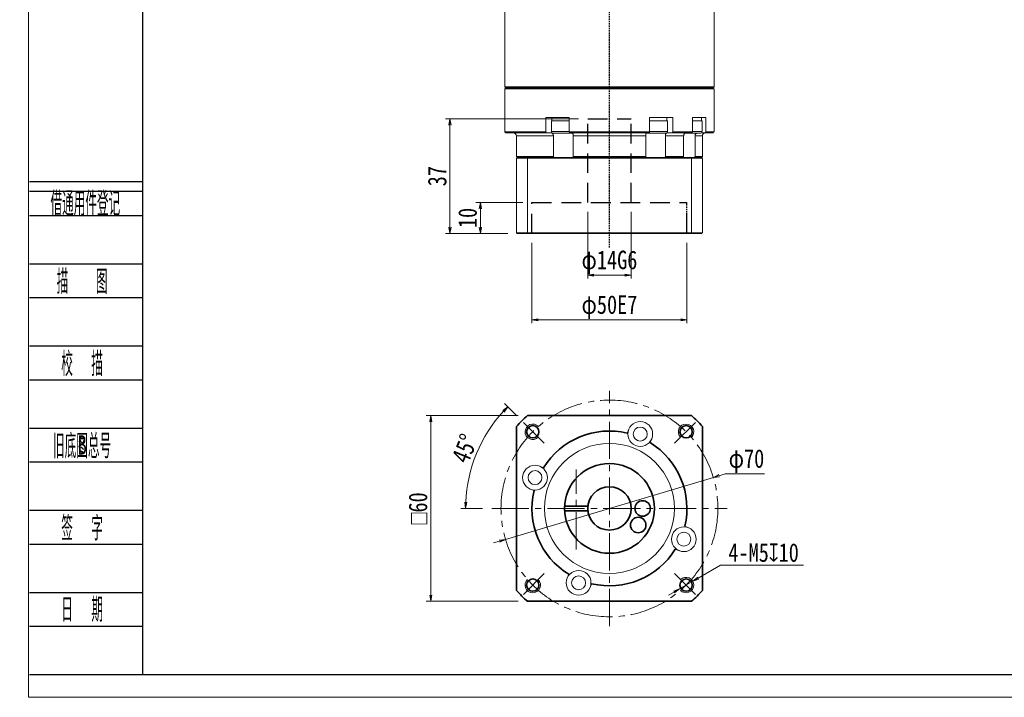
# Model space of a CAD drawing. Header units: millimetres. Extents: x -39 to 592, y -20 to 418.
# Tile 1 of 4: x -39 to 279, y -20 to 199. Entities that reach past the tile are written whole.
import ezdxf
from ezdxf.enums import TextEntityAlignment as Align

# ---------------------------------------------------------------- set-up
doc = ezdxf.new("R2010")
doc.units = ezdxf.units.MM
for name, pattern in [('DASHED', [0.75, 0.5, -0.25]), ('DASHED2', [9.525, 6.35, -3.175]), ('点画线', [18, 12, -2, 2, -2])]:
    doc.linetypes.add(name, pattern=pattern)
for name, color, linetype in [('2细线层', 4, 'Continuous'), ('4虚线层', 6, 'DASHED2'), ('6文字层', 3, 'Continuous')]:
    doc.layers.add(name, color=color, linetype=linetype)
for name, color, linetype, lineweight in [('EB0_1', 7, 'Continuous', 35), ('中心线层', 1, '点画线', 18), ('图框_外框线', 7, 'Continuous', 18), ('尺寸线层', 3, 'Continuous', 18), ('粗实线层', 7, 'Continuous', 35), ('细实线层', 7, 'Continuous', 18)]:
    doc.layers.add(name, color=color, linetype=linetype, lineweight=lineweight)
doc.styles.add('PC_TEXTSTYLE', font='ISOCP.SHX', dxfattribs={"width": 0.707, "bigfont": 'GBCBIG.SHX'})
doc.styles.get("Standard").update_dxf_attribs({"font": 'SimSun.ttf'})
doc.styles.add('宋体', font='SimSun.ttf', dxfattribs={"width": 0.8})
doc.dimstyles.new('A水平标注$0', dxfattribs={"dimtxt": 3.5, "dimasz": 2, "dimexe": 1.5, "dimexo": 3, "dimgap": 1.1, "dimtad": 1, "dimtoh": 1, "dimdec": 4, "dimdsep": 46, "dimtxsty": '宋体', "dimblk": 'OPEN', "dimcen": 3, "dimclrd": 3, "dimclre": 3, "dimclrt": 6, "dimadec": 0, "dimazin": 0, "dimtm": 1e-09, "dimtfac": 1, "dimtdec": 4, "dimtix": 1, "dimtmove": 0, "dimatfit": 3, "dimldrblk": 'OPEN', "dimfxl": 0, "dimlwd": 13, "dimlwe": 13, "dimarcsym": 0})
doc.dimstyles.new('D直径标注φ25', dxfattribs={"dimtxt": 3.5, "dimasz": 2, "dimexe": 1, "dimexo": 3, "dimtad": 1, "dimtoh": 1, "dimdec": 1, "dimdsep": 46, "dimtxsty": '宋体', "dimblk": 'OPEN', "dimcen": 3, "dimclrd": 3, "dimclre": 3, "dimclrt": 130, "dimadec": 0, "dimazin": 0, "dimtm": 1e-09, "dimtfac": 1, "dimtdec": 1, "dimtmove": 0, "dimatfit": 0, "dimldrblk": 'OPEN', "dimfxl": 0, "dimlwd": 13, "dimlwe": 13, "dimarcsym": 0})
doc.dimstyles.new('螺孔(M8-7H)', dxfattribs={"dimtxt": 3.5, "dimasz": 2, "dimexe": 1.25, "dimexo": 3, "dimtad": 1, "dimtoh": 1, "dimdec": 4, "dimdsep": 46, "dimtxsty": '宋体', "dimblk": 'OPEN', "dimcen": 3, "dimclrd": 3, "dimclre": 3, "dimclrt": 2, "dimadec": 0, "dimazin": 0, "dimtm": 1e-09, "dimtfac": 1, "dimtdec": 4, "dimtmove": 0, "dimatfit": 3, "dimldrblk": 'OPEN', "dimfxl": 0, "dimlwd": 9, "dimlwe": 9, "dimarcsym": 0})

# ---------------------------------------------------------------- blocks, each defined once
blk = doc.blocks.new('_Open')
at = {"color": 0, "linetype": 'ByBlock', "lineweight": -2}
for p, q in [((-1, 0.17), (0, 0)), ((-1, -0.17), (0, 0)), ((0, 0), (-1, 0))]:
    blk.add_line(p, q, dxfattribs=at)
blk = doc.blocks.new('*D8')
at = {"layer": 'Defpoints', "color": 0, "transparency": 16777216}
for p in [(124.72, 71.24), (93.53, 11.24), (124.72, 11.24)]:
    blk.add_point(p, dxfattribs=at)
at = {"layer": '尺寸线层', "color": 3, "lineweight": 13, "transparency": 16777216}
for p, q in [((121.72, 71.24), (92.03, 71.24)), ((93.53, 69.24), (93.53, 13.24)), ((121.72, 11.24), (92.03, 11.24))]:
    blk.add_line(p, q, dxfattribs=at)
at = {"layer": '尺寸线层', "color": 3, "lineweight": 13, "transparency": 16777216, "xscale": 2, "yscale": 2, "zscale": 2}
for p, rotation in [((93.53, 71.24), 90), ((93.53, 11.24), 270)]:
    blk.add_blockref('_Open', p, dxfattribs=dict(at, rotation=rotation))
at = {"layer": '尺寸线层', "color": 6, "transparency": 16777216, "insert": (89.4, 41.24), "char_height": 6, "attachment_point": 5, "rotation": 90, "style": '宋体', "bg_fill": 3, "box_fill_scale": 1.1, "bg_fill_color": 256, "bg_fill_true_color": 13158600, "bg_fill_transparency": 0}
blk.add_mtext('{\\famgdt|b0|i0|c0|p0;o}{60}', dxfattribs=at)
blk = doc.blocks.new('*D9')
at = {"layer": 'Defpoints', "color": 0, "transparency": 16777216}
for p in [(123.4, 69.02), (110.97, 64.45), (130.13, 62.28), (113.17, 41.24), (189.17, 41.24)]:
    blk.add_point(p, dxfattribs=at)
at = {"layer": '尺寸线层', "color": 3, "lineweight": 13, "transparency": 16777216}
for p, q in [((121.27, 71.14), (117.29, 75.13)), ((110.17, 41.24), (103.25, 41.24))]:
    blk.add_line(p, q, dxfattribs=at)
blk.add_arc((151.17, 41.24), 46.42, 137.4688, 177.5312, dxfattribs=at)
at = {"layer": '尺寸线层', "color": 3, "lineweight": 13, "transparency": 16777216, "xscale": 2, "yscale": 2, "zscale": 2}
for p, rotation in [((118.35, 74.06), 46.23442076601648), ((104.75, 41.24), 268.7655792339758)]:
    blk.add_blockref('_Open', p, dxfattribs=dict(at, rotation=rotation))
at = {"layer": '尺寸线层', "color": 6, "transparency": 16777216, "insert": (104.5, 60.57), "char_height": 6, "attachment_point": 5, "rotation": 67.5, "style": '宋体', "bg_fill": 3, "box_fill_scale": 1.1, "bg_fill_color": 256, "bg_fill_true_color": 13158600, "bg_fill_transparency": 0}
blk.add_mtext('45°', dxfattribs=at)
blk = doc.blocks.new('*D10')
at = {"color": 3, "lineweight": 13, "transparency": 16777216}
for p, q in [((117.63, 31.23), (184.71, 51.25)), ((186.63, 51.82), (188.54, 52.39)), ((188.54, 52.39), (201.26, 52.39)), ((115.72, 30.66), (113.8, 30.09))]:
    blk.add_line(p, q, dxfattribs=at)
at = {"layer": 'Defpoints', "color": 0, "transparency": 16777216}
for p in [(184.71, 51.25), (117.63, 31.23)]:
    blk.add_point(p, dxfattribs=at)
at = {"color": 3, "lineweight": 13, "transparency": 16777216, "xscale": 2, "yscale": 2, "zscale": 2}
for p, rotation in [((184.71, 51.25), 196.6144069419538), ((117.63, 31.23), 16.61440694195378)]:
    blk.add_blockref('_Open', p, dxfattribs=dict(at, rotation=rotation))
at = {"color": 130, "transparency": 16777216, "insert": (195.4, 56.53), "char_height": 6, "attachment_point": 5, "style": '宋体'}
blk.add_mtext('φ70', dxfattribs=at)
blk = doc.blocks.new('*D41')
at = {"color": 3, "lineweight": 9, "transparency": 16777216}
for p, q in [((187.05, 22.89), (179.82, 18.74)), ((213.81, 22.89), (187.05, 22.89)), ((173.75, 15.25), (178.09, 17.74)), ((172.02, 14.25), (170.29, 13.25))]:
    blk.add_line(p, q, dxfattribs=at)
at = {"layer": 'Defpoints', "color": 0, "transparency": 16777216}
for p in [(178.09, 17.74), (173.75, 15.25)]:
    blk.add_point(p, dxfattribs=at)
at = {"color": 3, "lineweight": 9, "transparency": 16777216, "xscale": 2, "yscale": 2, "zscale": 2}
for p, rotation in [((178.09, 17.74), 209.896183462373), ((173.75, 15.25), 29.89618346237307)]:
    blk.add_blockref('_Open', p, dxfattribs=dict(at, rotation=rotation))
at = {"color": 2, "transparency": 16777216, "insert": (200.93, 26.95), "char_height": 6, "attachment_point": 5, "style": '宋体'}
blk.add_mtext('4-M5{\\famgdt|b0|i0|c0|p0;x}{10}', dxfattribs=at)
blk = doc.blocks.new('*D42')
at = {"color": 3, "lineweight": 13, "transparency": 16777216}
for p, q in [((126.17, 127.04), (126.17, 101.11)), ((176.17, 127.04), (176.17, 101.11)), ((128.17, 102.11), (174.17, 102.11))]:
    blk.add_line(p, q, dxfattribs=at)
at = {"layer": 'Defpoints', "color": 0, "transparency": 16777216}
for p in [(126.17, 130.04), (176.17, 130.04), (176.17, 102.11)]:
    blk.add_point(p, dxfattribs=at)
at = {"color": 3, "lineweight": 13, "transparency": 16777216, "xscale": 2, "yscale": 2, "zscale": 2, "rotation": 180}
blk.add_blockref('_Open', (126.17, 102.11), dxfattribs=at)
at = {"color": 3, "lineweight": 13, "transparency": 16777216, "xscale": 2, "yscale": 2, "zscale": 2}
blk.add_blockref('_Open', (176.17, 102.11), dxfattribs=at)
at = {"color": 130, "transparency": 16777216, "insert": (151.17, 106.25), "char_height": 6, "attachment_point": 5, "style": '宋体'}
blk.add_mtext('φ50E7', dxfattribs=at)
blk = doc.blocks.new('*D43')
at = {"color": 3, "lineweight": 13, "transparency": 16777216}
for p, q in [((144.17, 137.04), (144.17, 115.54)), ((158.17, 137.04), (158.17, 115.54)), ((146.17, 116.54), (156.17, 116.54))]:
    blk.add_line(p, q, dxfattribs=at)
at = {"layer": 'Defpoints', "color": 0, "transparency": 16777216}
for p in [(144.17, 140.04), (158.17, 140.04), (158.17, 116.54)]:
    blk.add_point(p, dxfattribs=at)
at = {"color": 3, "lineweight": 13, "transparency": 16777216, "xscale": 2, "yscale": 2, "zscale": 2, "rotation": 180}
blk.add_blockref('_Open', (144.17, 116.54), dxfattribs=at)
at = {"color": 3, "lineweight": 13, "transparency": 16777216, "xscale": 2, "yscale": 2, "zscale": 2}
blk.add_blockref('_Open', (158.17, 116.54), dxfattribs=at)
at = {"color": 130, "transparency": 16777216, "insert": (151.17, 120.68), "char_height": 6, "attachment_point": 5, "style": '宋体'}
blk.add_mtext('φ14G6', dxfattribs=at)
blk = doc.blocks.new('*D44')
at = {"layer": 'Defpoints', "color": 0, "transparency": 16777216}
for p in [(126.17, 140.04), (109.52, 130.04), (121.37, 130.04)]:
    blk.add_point(p, dxfattribs=at)
at = {"layer": '尺寸线层', "color": 3, "lineweight": 13, "transparency": 16777216}
for p, q in [((123.17, 140.04), (108.02, 140.04)), ((109.52, 138.04), (109.52, 132.04)), ((118.37, 130.04), (108.02, 130.04))]:
    blk.add_line(p, q, dxfattribs=at)
at = {"layer": '尺寸线层', "color": 3, "lineweight": 13, "transparency": 16777216, "xscale": 2, "yscale": 2, "zscale": 2}
for p, rotation in [((109.52, 140.04), 90), ((109.52, 130.04), 270)]:
    blk.add_blockref('_Open', p, dxfattribs=dict(at, rotation=rotation))
at = {"layer": '尺寸线层', "color": 6, "transparency": 16777216, "insert": (105.42, 135.04), "char_height": 6, "attachment_point": 5, "rotation": 90, "style": '宋体', "bg_fill": 3, "box_fill_scale": 1.1, "bg_fill_color": 256, "bg_fill_true_color": 13158600, "bg_fill_transparency": 0}
blk.add_mtext('10', dxfattribs=at)
blk = doc.blocks.new('*D45')
at = {"layer": 'Defpoints', "color": 0, "transparency": 16777216}
for p in [(144.17, 167.04), (99.71, 130.04), (121.37, 130.04)]:
    blk.add_point(p, dxfattribs=at)
at = {"layer": '尺寸线层', "color": 3, "lineweight": 13, "transparency": 16777216}
for p, q in [((141.17, 167.04), (98.21, 167.04)), ((99.71, 165.04), (99.71, 132.04)), ((118.37, 130.04), (98.21, 130.04))]:
    blk.add_line(p, q, dxfattribs=at)
at = {"layer": '尺寸线层', "color": 3, "lineweight": 13, "transparency": 16777216, "xscale": 2, "yscale": 2, "zscale": 2}
for p, rotation in [((99.71, 167.04), 90), ((99.71, 130.04), 270)]:
    blk.add_blockref('_Open', p, dxfattribs=dict(at, rotation=rotation))
at = {"layer": '尺寸线层', "color": 6, "transparency": 16777216, "insert": (95.61, 148.54), "char_height": 6, "attachment_point": 5, "rotation": 90, "style": '宋体', "bg_fill": 3, "box_fill_scale": 1.1, "bg_fill_color": 256, "bg_fill_true_color": 13158600, "bg_fill_transparency": 0}
blk.add_mtext('37', dxfattribs=at)

msp = doc.modelspace()

# ---------------------------------------------------------------- linework, layer by layer
at = {"color": 1, "linetype": 'DASHED'}
for p, q in [((151.17287, 125.48962), (151.17287, 244.04132)), ((176.17287, 130.04132), (176.17287, 140.04132)), ((176.17287, 130.04132), (176.17287, 140.04132))]:
    msp.add_line(p, q, dxfattribs=at)
at = {"color": 7, "linetype": 'Continuous', "lineweight": 15}
for p, q in [((184.92287, 177.34132), (117.42287, 177.34132)), ((117.42287, 176.74132), (151.17287, 176.74132)), ((117.72287, 177.04132), (184.62287, 177.04132)), ((151.17287, 177.04132), (117.72287, 177.04132)), ((184.62287, 177.04132), (151.17287, 177.04132)), ((151.17287, 176.74132), (184.92287, 176.74132)), ((130.68608, 167.54132), (130.68608, 162.84132)), ((130.68608, 167.54132), (133.77924, 167.54132)), ((135.92287, 166.44132), (132.42287, 166.44132)), ((134.82188, 167.54132), (133.77924, 167.54132)), ((134.82188, 167.54132), (138.1888, 167.54132)), ((138.1888, 166.44132), (135.92287, 166.44132)), ((138.1888, 162.84132), (138.1888, 167.54132)), ((164.15695, 167.54132), (164.15695, 162.84132)), ((164.15695, 167.54132), (167.52387, 167.54132)), ((169.45396, 166.44132), (164.15695, 166.44132)), ((168.56651, 167.54132), (167.52387, 167.54132)), ((168.56651, 167.54132), (171.65966, 167.54132)), ((169.92287, 166.44132), (169.45396, 166.44132)), ((171.65966, 162.84132), (171.65966, 167.54132)), ((177.99365, 167.54132), (177.99365, 162.84132)), ((177.99365, 167.54132), (180.0956, 167.54132)), ((181.08665, 166.44132), (177.99365, 166.44132)), ((180.69757, 167.54132), (180.0956, 167.54132)), ((180.69757, 167.54132), (182.32534, 167.54132)), ((182.32534, 162.84132), (182.32534, 167.54132)), ((130.68608, 162.84132), (117.42287, 162.84132)), ((117.72287, 162.54132), (130.87912, 162.54132)), ((130.87912, 162.54132), (132.45577, 162.54132)), ((135.92287, 162.94132), (132.42287, 162.94132)), ((132.92287, 162.44132), (135.92287, 162.44132)), ((133.05021, 162.44132), (133.05021, 161.92471)), ((138.1888, 162.94132), (135.92287, 162.94132)), ((135.92287, 162.44132), (138.92287, 162.44132)), ((164.15695, 162.84132), (138.1888, 162.84132)), ((138.29151, 162.54132), (164.05424, 162.54132)), ((163.42287, 162.44132), (169.02095, 162.44132)), ((169.45396, 162.94132), (164.15695, 162.94132)), ((169.02095, 162.44132), (169.42287, 162.44132)), ((169.29554, 162.44132), (169.29554, 161.92471)), ((169.92287, 162.94132), (169.45396, 162.94132)), ((169.88998, 162.54132), (171.46662, 162.54132)), ((171.46662, 162.54132), (177.76359, 162.54132)), ((177.99365, 162.84132), (171.65966, 162.84132)), ((175.53164, 162.44132), (180.58665, 162.44132)), ((181.08665, 162.94132), (177.99365, 162.94132)), ((178.86922, 162.44132), (178.86922, 161.92471)), ((180.88665, 162.54132), (182.04314, 162.54132)), ((182.04314, 162.54132), (184.62287, 162.54132)), ((184.92287, 162.84132), (182.32534, 162.84132)), ((121.17287, 161.54132), (133.10001, 161.54132)), ((133.10001, 161.54132), (133.10001, 154.84132)), ((139.47217, 161.54132), (162.87358, 161.54132)), ((139.47217, 154.84132), (139.47217, 161.54132)), ((162.87358, 161.54132), (162.87358, 154.84132)), ((169.24573, 154.84132), (169.24573, 161.54132)), ((169.24573, 161.54132), (175.11805, 161.54132)), ((175.11805, 161.54132), (175.11805, 154.84132)), ((178.79702, 154.84132), (178.79702, 161.54132)), ((178.79702, 161.54132), (181.17287, 161.54132)), ((133.10001, 154.84132), (121.17287, 154.84132)), ((121.17287, 154.34132), (124.71536, 154.34132)), ((121.17287, 154.34132), (121.17287, 130.24132)), ((124.79106, 154.54132), (121.37287, 154.54132)), ((124.71536, 154.34132), (124.71536, 130.24132)), ((124.71536, 154.34132), (177.63039, 154.34132)), ((177.55469, 154.54132), (124.79106, 154.54132)), ((162.87358, 154.84132), (139.47217, 154.84132)), ((175.11805, 154.84132), (169.24573, 154.84132)), ((180.97287, 154.54132), (177.55469, 154.54132)), ((177.63039, 154.34132), (181.17287, 154.34132)), ((177.63039, 154.34132), (177.63039, 130.24132)), ((181.17287, 154.84132), (178.79702, 154.84132)), ((181.17287, 154.34132), (181.17287, 130.24132)), ((124.71536, 130.24132), (121.17287, 130.24132)), ((121.37287, 130.04132), (124.79106, 130.04132)), ((177.63039, 130.24132), (124.71536, 130.24132)), ((124.79106, 130.04132), (177.55469, 130.04132)), ((177.55469, 130.04132), (180.97287, 130.04132)), ((181.17287, 130.24132), (177.63039, 130.24132))]:
    msp.add_line(p, q, dxfattribs=at)
for centre, radius, start, end in [((120.17287, 161.54132), 1, 0, 90), ((132.92287, 162.94132), 0.5, 180, 270), ((138.92287, 162.94132), 0.5, 270, 302.4574441), ((163.42287, 162.94132), 0.5, 241.6040712, 270), ((169.42287, 162.94132), 0.5, 270, 0), ((180.58665, 162.94132), 0.5, 270, 0), ((182.17287, 161.54132), 1, 90, 180)]:
    msp.add_arc(centre, radius, start, end, dxfattribs=at)
for points in [[(117.42287, 177.34132), (117.42287, 205.74132)], [(184.92287, 205.74132), (184.92287, 177.34132)], [(117.72287, 177.04132), (117.42287, 177.34132)], [(117.42287, 176.74132), (117.72287, 177.04132)], [(117.42287, 162.84132), (117.42287, 176.74132)], [(184.92287, 177.34132), (184.62287, 177.04132)], [(184.62287, 177.04132), (184.92287, 176.74132)], [(184.92287, 176.74132), (184.92287, 162.84132)], [(132.42287, 162.94132), (132.42287, 166.44132)], [(132.62287, 166.44132), (132.62287, 167.54132)], [(169.72287, 167.54132), (169.72287, 166.44132)], [(169.92287, 166.44132), (169.92287, 162.94132)], [(180.88665, 167.54132), (180.88665, 166.44132)], [(181.08665, 166.44132), (181.08665, 162.94132)], [(117.72287, 162.54132), (117.42287, 162.84132)], [(130.87912, 162.54132), (130.68608, 162.84132)], [(138.1888, 162.84132), (138.29151, 162.54132)], [(164.05424, 162.54132), (164.15695, 162.84132)], [(171.65966, 162.84132), (171.46662, 162.54132)], [(177.76359, 162.54132), (177.99365, 162.84132)], [(182.32534, 162.84132), (182.04314, 162.54132)], [(184.92287, 162.84132), (184.62287, 162.54132)], [(121.17287, 154.84132), (121.17287, 161.54132)], [(133.05021, 161.92471), (133.10001, 161.54132)], [(139.47217, 161.54132), (139.44672, 161.92471)], [(162.89903, 161.92471), (162.87358, 161.54132)], [(169.24573, 161.54132), (169.29554, 161.92471)], [(175.1762, 161.92471), (175.11805, 161.54132)], [(178.79702, 161.54132), (178.86922, 161.92471)], [(181.17287, 161.54132), (181.17287, 154.84132)], [(121.47287, 154.54132), (121.17287, 154.84132)], [(121.17287, 154.34132), (121.37287, 154.54132)], [(124.71536, 154.34132), (124.79106, 154.54132)], [(133.30775, 154.54132), (133.10001, 154.84132)], [(139.47217, 154.84132), (139.55804, 154.54132)], [(162.78771, 154.54132), (162.87358, 154.84132)], [(169.24573, 154.84132), (169.038, 154.54132)], [(174.89897, 154.54132), (175.11805, 154.84132)], [(177.63039, 154.34132), (177.55469, 154.54132)], [(178.79702, 154.84132), (178.50757, 154.54132)], [(181.17287, 154.84132), (180.87287, 154.54132)], [(180.97287, 154.54132), (181.17287, 154.34132)], [(121.37287, 130.04132), (121.17287, 130.24132)], [(124.79106, 130.04132), (124.71536, 130.24132)], [(177.55469, 130.04132), (177.63039, 130.24132)], [(181.17287, 130.24132), (180.97287, 130.04132)]]:
    msp.add_open_spline(points, degree=1, dxfattribs=at)
for points, knots in [([(132.45577, 162.54132), (132.4804, 162.53997), (132.57715, 162.53466), (132.74283, 162.45716), (132.92163, 162.25864), (133.01314, 162.05754), (133.04601, 161.93973), (133.05021, 161.92471)], [0, 0, 0, 0, 0.0898846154, 0.3530449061, 0.6161572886, 0.8790264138, 0.9174460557, 0.9174460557, 0.9174460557, 0.9174460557]), ([(139.44672, 161.92471), (139.42849, 162.02423), (139.39201, 162.22344), (139.29836, 162.43263), (139.20672, 162.53022), (139.14939, 162.53857), (139.13043, 162.54132)], [0, 0, 0, 0, 0.2094481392, 0.4192300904, 0.6292069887, 0.7329719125, 0.7329719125, 0.7329719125, 0.7329719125]), ([(163.21532, 162.54132), (163.20221, 162.53997), (163.15073, 162.53466), (163.06258, 162.45716), (162.96744, 162.25864), (162.91875, 162.05754), (162.90126, 161.93973), (162.89903, 161.92471)], [0, 0, 0, 0, 0.0718302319, 0.2821316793, 0.4923948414, 0.7024636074, 0.7331662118, 0.7331662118, 0.7331662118, 0.7331662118]), ([(169.29554, 161.92471), (169.32978, 162.0242), (169.39833, 162.22337), (169.57429, 162.43257), (169.74655, 162.53021), (169.85431, 162.53856), (169.88998, 162.54132)], [0, 0, 0, 0, 0.2619701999, 0.5244550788, 0.7871838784, 0.9171158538, 0.9171158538, 0.9171158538, 0.9171158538]), ([(175.88461, 162.54132), (175.85526, 162.53997), (175.73996, 162.53466), (175.54252, 162.45716), (175.32943, 162.25864), (175.22037, 162.05754), (175.18119, 161.93973), (175.1762, 161.92471)], [0, 0, 0, 0, 0.098305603, 0.386120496, 0.673882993, 0.961379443, 1.003398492, 1.003398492, 1.003398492, 1.003398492]), ([(178.86922, 161.92471), (178.91986, 162.02247), (179.02123, 162.21814), (179.20515, 162.39236), (179.32749, 162.43388), (179.34942, 162.44132)], [0, 0, 0, 0, 0.3267769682, 0.6540747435, 0.7255650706, 0.7255650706, 0.7255650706, 0.7255650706])]:
    msp.add_open_spline(points, degree=3, knots=knots, dxfattribs=at)
at = {"layer": '2细线层'}
for p, q in [((-36.05171, 146.80722), (0.48833, 146.80722)), ((-36.05171, 143.68569), (0.48833, 143.68569)), ((-36.05171, 135.88186), (0.48833, 135.88186)), ((-36.05171, 120.2742), (0.48833, 120.2742)), ((-36.05171, 109.34883), (0.48833, 109.34883)), ((-36.05171, 93.74117), (0.48833, 93.74117)), ((-36.05171, 82.81581), (0.48833, 82.81581)), ((-36.05171, 67.20815), (0.48833, 67.20815)), ((-36.05171, 56.28278), (0.48833, 56.28278)), ((-36.05171, 40.67512), (0.48833, 40.67512)), ((-36.05171, 29.74976), (0.48833, 29.74976)), ((-36.05171, 14.1421), (0.48833, 14.1421)), ((-36.05171, 3.21673), (0.48833, 3.21673)), ((-36.05171, -12.39093), (0.48833, -12.39093))]:
    msp.add_line(p, q, dxfattribs=at)
at = {"layer": '4虚线层', "color": 6}
for p, q in [((144.17287, 167.04132), (158.17287, 167.04132)), ((144.17287, 140.04132), (144.17287, 167.04132)), ((158.17287, 140.04132), (158.17287, 167.04132)), ((126.17287, 140.04132), (176.17287, 140.04132)), ((126.17287, 130.04132), (126.17287, 140.04132)), ((176.17287, 130.04132), (176.17287, 140.04132))]:
    msp.add_line(p, q, dxfattribs=at)
at = {"layer": 'EB0_1', "linetype": 'Continuous', "lineweight": 35}
for p, q in [((177.63039, 71.24169), (124.71536, 71.24169)), ((121.17287, 67.6992), (121.17287, 14.78418)), ((181.17287, 14.78418), (181.17287, 67.6992)), ((124.71536, 11.24169), (177.63039, 11.24169))]:
    msp.add_line(p, q, dxfattribs=at)
at = {"layer": 'EB0_1'}
for p, q in [((136.69228, 41.99169), (144.21317, 41.99169)), ((136.69228, 40.49169), (144.21317, 40.49169))]:
    msp.add_line(p, q, dxfattribs=at)
for centre, radius in [((151.17287, 41.24169), 14.5), ((151.17287, 41.24169), 7), ((161.89302, 41.24169), 2.5), ((160.45679, 35.88161), 2.5)]:
    msp.add_circle(centre, radius, dxfattribs=at)
for radius, start, end in [(40, 131.4096221, 138.5903779), (40, 41.4096221, 48.5903779), (25, 76.7068962, 148.2931038), (25, 346.7068962, 58.2931038), (25, 166.7068962, 238.2931038), (25, 256.7068962, 328.2931038), (40, 221.4096221, 228.5903779), (40, 311.4096221, 318.5903779)]:
    msp.add_arc((151.17287, 41.24169), radius, start, end, dxfattribs=at)
at = {"layer": '中心线层'}
for p, q in [((151.17287, 3.24169), (151.17287, 79.24169)), ((140.45273, 27.99169), (140.45273, 53.81169)), ((113.17287, 41.24169), (189.17287, 41.24169))]:
    msp.add_line(p, q, dxfattribs=at)
at = {"layer": '中心线层', "linetype": '点画线', "lineweight": 18}
for p, q in [((130.13299, 62.28157), (123.39615, 69.01841)), ((172.21276, 62.28157), (178.9496, 69.01841)), ((130.13299, 20.20181), (123.39615, 13.46496)), ((172.21276, 20.20181), (178.9496, 13.46496))]:
    msp.add_line(p, q, dxfattribs=at)
msp.add_circle((151.17287, 41.24169), 35, dxfattribs=at)
at = {"layer": '图框_外框线', "color": 3}
msp.add_lwpolyline([(-36.35298, -19.75919), (582.58118, -19.75919), (582.58118, 417.91568), (-36.35298, 417.91568)], close=True, dxfattribs=at)
at = {"layer": '图框_外框线', "color": 3, "lineweight": 25}
msp.add_lwpolyline([(0.48833, -12.39093), (575.21291, -12.39093), (575.21291, 410.54742), (0.48833, 410.54742)], close=True, dxfattribs=at)
at = {"layer": '粗实线层'}
for centre in [(126.42414, 65.99043), (175.92161, 65.99043), (126.42414, 16.49295), (175.92161, 16.49295)]:
    msp.add_circle(centre, 2, dxfattribs=at)
at = {"layer": '粗实线层', "lineweight": 18}
for centre, start, end in [((126.42414, 65.99043), 42.9532869, 315), ((175.92161, 65.99043), 312.9532869, 225), ((126.42414, 16.49295), 132.9532869, 45), ((175.92161, 16.49295), 222.9532869, 135)]:
    msp.add_arc(centre, 2.5, start, end, dxfattribs=at)
at = {"layer": '细实线层'}
for p, q in [((157.42712, 66.79329), (156.92119, 65.57185)), ((164.81816, 63.73182), (164.31223, 62.51039)), ((128.68274, 54.88698), (129.90418, 54.38104)), ((125.62127, 47.49594), (126.84271, 46.99)), ((176.72447, 34.98744), (175.50304, 35.49337)), ((173.66301, 27.5964), (172.44157, 28.10234)), ((137.52759, 18.75156), (138.03352, 19.97299)), ((144.91862, 15.69009), (145.42456, 16.91152))]:
    msp.add_line(p, q, dxfattribs=at)
for centre, radius in [((161.12264, 65.26256), 4), ((161.12264, 65.26256), 2.25), ((151.17287, 41.24169), 21), ((127.15201, 51.19146), 4), ((127.15201, 51.19146), 2.25), ((175.19374, 31.29192), 4), ((175.19374, 31.29192), 2.25), ((141.2231, 17.22082), 4), ((141.2231, 17.22082), 2.25)]:
    msp.add_circle(centre, radius, dxfattribs=at)

# ---------------------------------------------------------------- texts
at = {"layer": '6文字层', "color": 3, "style": 'PC_TEXTSTYLE'}
for s, width, p in [('借通用件登记', 0.667, (-17.97983, 139.99071)), ('描   图', 0.6667, (-19.02124, 114.81152)), ('校  描', 0.667, (-19.02124, 88.27849)), ('旧底图总号', 0.667, (-19.02124, 61.74547)), ('签  字', 0.667, (-19.02124, 35.21244)), ('日  期', 0.667, (-19.01151, 8.83519))]:
    msp.add_text(s, height=7.803831, dxfattribs=dict(at, width=width)).set_placement(p, align=Align.MIDDLE)
at = {"layer": '6文字层', "width": 0.707}
msp.add_text('B', height=6.24306, dxfattribs=at).set_placement((-19.02124, 61.74547), align=Align.MIDDLE)

# ---------------------------------------------------------------- dimensions: what is measured, and where the dimension line sits
for base, p1, p2, text, picture, middle in [((158.17287, 116.54377), (144.17287, 140.04132), (158.17287, 140.04132), 'φ<>G6', '*D43', (151.17287, 116.54377)), ((176.17287, 102.11153), (126.17287, 130.04132), (176.17287, 130.04132), 'φ<>E7', '*D42', (151.17287, 102.11153))]:
    dim = msp.add_linear_dim(base=base, p1=p1, p2=p2, text=text, dimstyle='D直径标注φ25', override={"dimtxt": 6, "dimgap": 1, "dimtad": 1, "dimdec": 1, "dimlfac": 1, "dimpost": '<>', "dimblk": 'Open', "dimse1": 0, "dimse2": 0, "dimsd1": 0, "dimsd2": 0, "dimtofl": 1, "dimtvp": 0.1, "dimtfill": 0, "dimtfillclr": 256})
    dim.commit()
    dim.dimension.update_dxf_attribs({"geometry": picture, "text_midpoint": middle, "dimtype": 160})
dim = msp.add_diameter_dim_2p(p1=(173.75429, 15.24688), p2=(178.08894, 17.73903), text='4-M<>{\\famgdt|b0|i0|c0|p0;x}{10}', dimstyle='螺孔(M8-7H)', override={"dimtxt": 6, "dimgap": 1, "dimtad": 1, "dimtih": 0, "dimtoh": 1, "dimdec": 4, "dimlfac": 1, "dimpost": '<>', "dimcen": 0, "dimse1": 0, "dimse2": 0, "dimsd1": 0, "dimsd2": 0, "dimtix": 0, "dimtofl": 1, "dimatfit": 3, "dimtvp": 0.1, "dimtfill": 0})
dim.commit()
dim.dimension.update_dxf_attribs({"geometry": '*D41', "text_midpoint": (200.92768, 22.88972), "dimtype": 163})

# ---------------------------------------------------------------- next in the draw order: dimensions: what is measured, and where the dimension line sits
at = {"layer": '尺寸线层'}
dim = msp.add_linear_dim(base=(109.52289, 130.04132), p1=(126.17287, 140.04132), p2=(121.37287, 130.04132), angle=90, dimstyle='A水平标注$0', override={"dimtxt": 6, "dimblk": 'Open', "dimtfill": 1, "dimtfillclr": 256}, dxfattribs=at)
dim.commit()
dim.dimension.update_dxf_attribs({"geometry": '*D44', "text_midpoint": (109.52289, 135.04132), "dimtype": 160})
dim = msp.add_linear_dim(base=(93.53009, 11.24169), p1=(124.71536, 71.24169), p2=(124.71536, 11.24169), angle=270, text='{\\famgdt|b0|i0|c0|p0;o}{<>}', dimstyle='A水平标注$0', override={"dimtxt": 6, "dimgap": 1.1, "dimtad": 1, "dimdec": 4, "dimlfac": 1, "dimpost": '<>', "dimblk": 'Open', "dimse1": 0, "dimse2": 0, "dimsd1": 0, "dimsd2": 0, "dimtofl": 1, "dimtvp": 0.1, "dimtfill": 1, "dimtfillclr": 256}, dxfattribs=at)
dim.commit()
dim.dimension.update_dxf_attribs({"geometry": '*D8', "text_midpoint": (93.53009, 41.24169), "dimtype": 160})

# ---------------------------------------------------------------- next in the draw order: dimensions: what is measured, and where the dimension line sits
dim = msp.add_linear_dim(base=(99.7069, 130.04132), p1=(144.17287, 167.04132), p2=(121.37287, 130.04132), angle=90, dimstyle='A水平标注$0', override={"dimtxt": 6, "dimblk": 'Open', "dimtfill": 1, "dimtfillclr": 256}, dxfattribs=at)
dim.commit()
dim.dimension.update_dxf_attribs({"geometry": '*D45', "text_midpoint": (99.7069, 148.54132), "dimtype": 160})
dim = msp.add_angular_dim_2l(base=(110.9731, 64.45104), line1=((130.13299, 62.28157), (123.39615, 69.01841)), line2=((113.17287, 41.24169), (189.17287, 41.24169)), dimstyle='A水平标注$0', override={"dimtxt": 6, "dimblk": 'Open', "dimtfill": 1, "dimtfillclr": 256}, dxfattribs=at)
dim.commit()
dim.dimension.update_dxf_attribs({"geometry": '*D9', "text_midpoint": (104.49968, 60.57436)})

# ---------------------------------------------------------------- next in the draw order: dimensions: what is measured, and where the dimension line sits
dim = msp.add_diameter_dim_2p(p1=(117.6341, 31.23416), p2=(184.71165, 51.24922), dimstyle='D直径标注φ25', override={"dimtxt": 6, "dimgap": 1, "dimpost": 'φ<>', "dimblk": 'Open', "dimtfill": 0, "dimtfillclr": 256})
dim.commit()
dim.dimension.update_dxf_attribs({"geometry": '*D10', "text_midpoint": (195.40387, 52.39293), "dimtype": 163})

doc.saveas('drawing.dxf')
